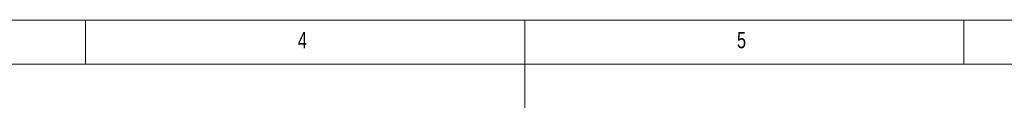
# Model space of a CAD drawing. Header units: millimetres. Extents: x 5 to 415, y 5 to 292.
# Tile 4 of 6: x 152 to 265, y 282 to 292. Entities that reach past the tile are written whole.
import ezdxf

# ---------------------------------------------------------------- set-up
doc = ezdxf.new("R2010")
doc.units = ezdxf.units.MM
doc.styles.add('SLDTEXTSTYLE0', font='TXT', dxfattribs={"width": 0.75})

msp = doc.modelspace()

# ---------------------------------------------------------------- linework, layer by layer
at = {"color": 7, "linetype": 'Continuous', "lineweight": 0}
for p, q in [((415, 292), (5, 292)), ((160, 287), (160, 292)), ((210, 292), (210, 282)), ((260, 287), (260, 292)), ((410, 287), (10, 287))]:
    msp.add_line(p, q, dxfattribs=at)

# ---------------------------------------------------------------- texts
at = {"color": 7, "linetype": 'Continuous', "lineweight": 0, "char_height": 1.852, "attachment_point": 1, "style": 'SLDTEXTSTYLE0'}
for s, insert in [('4', (184.167, 290.646)), ('5', (234.167, 290.646))]:
    msp.add_mtext(s, dxfattribs=dict(at, insert=insert))

doc.saveas('drawing.dxf')
